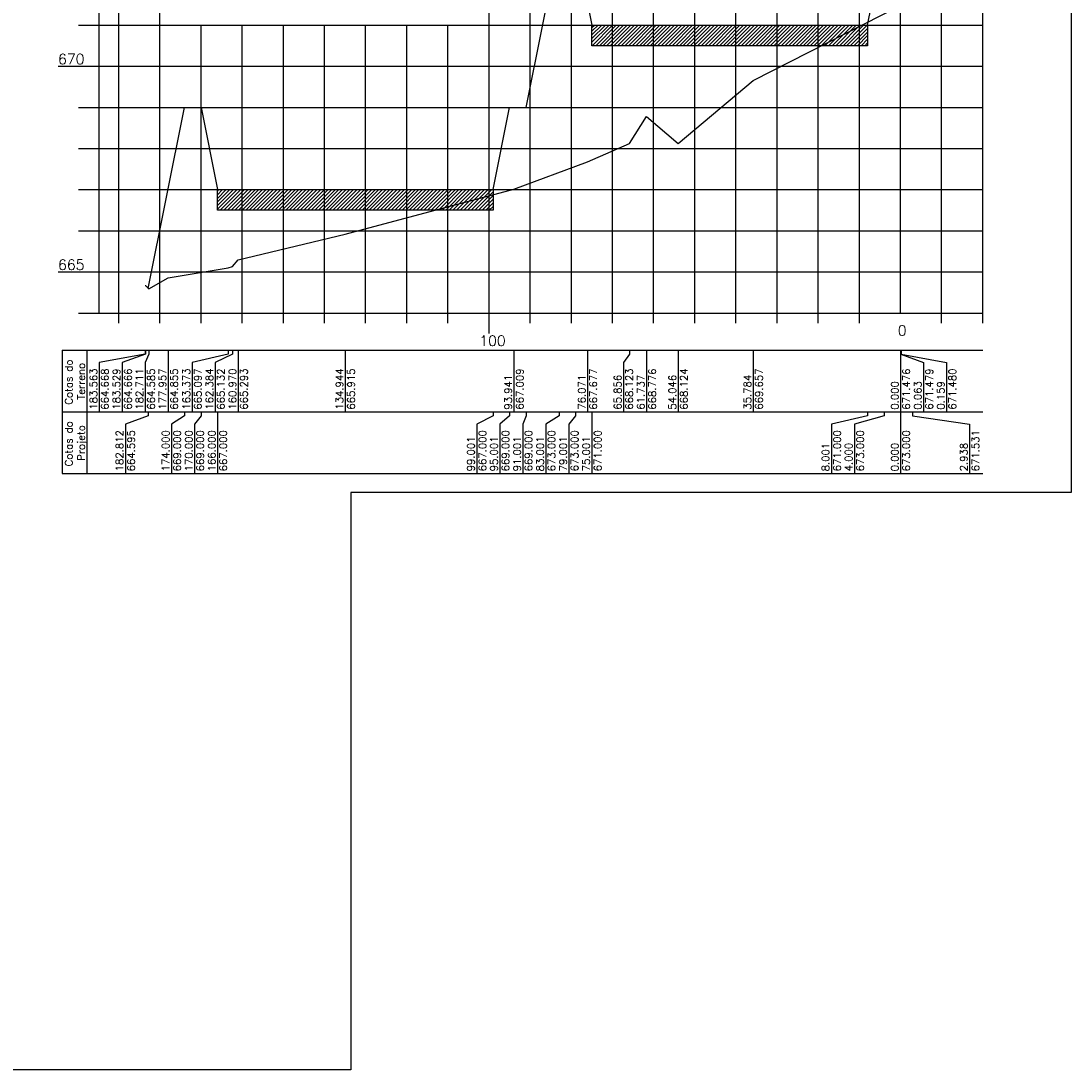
# Model space of a CAD drawing. Header units: inches. Extents: x 670 to 1686, y 41 to 653.
# Tile 8 of 10: x 1430 to 1686, y 41 to 296. Entities that reach past the tile are written whole.
import ezdxf

# ---------------------------------------------------------------- set-up
doc = ezdxf.new("R2010")
doc.units = ezdxf.units.IN
doc.header["$MEASUREMENT"] = 0
doc.linetypes.add('CONTINUO', pattern=[0])
for name, color, linetype in [('PROJETO', 104, 'Continuous'), ('SELO', 11, 'Continuous'), ('TERRENO', 22, 'Continuous'), ('TG', 7, 'CONTINUO'), ('Vp', 2, 'Continuous')]:
    doc.layers.add(name, color=color, linetype=linetype)
doc.styles.add('SIMPLEX', font='simplex', dxfattribs={"height": 0.2})
pattern_1 = [(45, (-2529.6362, 456.224), (-0.44194174, 0.44194174), [])]

msp = doc.modelspace()

# ---------------------------------------------------------------- hatches: boundary and pattern name
at = {"layer": 'SELO'}
h = msp.add_hatch(dxfattribs=at)
h.set_pattern_fill('ANSI31', color=256, scale=5, style=0)
h.set_pattern_definition(pattern_1)
h.paths.add_polyline_path([(1569.26, 295.42), (1636.26, 295.42), (1636.26, 290.42), (1569.26, 290.42)])
h = msp.add_hatch(dxfattribs=at)
h.set_pattern_fill('ANSI31', color=256, scale=5, style=0)
h.set_pattern_definition(pattern_1)
h.paths.add_polyline_path([(1545.26, 255.42), (1545.26, 250.42), (1478.26, 250.42), (1478.26, 255.42)])

# ---------------------------------------------------------------- linework, layer by layer
at = {"layer": 'PROJETO', "flags": 128}
msp.add_lwpolyline([(1461.44, 231.37), (1470.26, 275.42), (1470.26, 275.42), (1474.26, 275.42), (1478.26, 255.42), (1545.26, 255.42), (1549.26, 275.42), (1553.26, 275.42), (1561.26, 315.42), (1565.26, 315.42), (1569.26, 295.42), (1636.26, 295.42), (1640.26, 315.42), (1644.26, 315.42), (1644.26, 315.42), (1644.26, 315.42), (1644.26, 315.42), (1647.19, 300.73)], dxfattribs=at)
at = {"layer": 'SELO'}
for points in [[(1569.26, 295.42), (1636.26, 295.42), (1636.26, 290.42), (1569.26, 290.42)], [(1545.26, 255.42), (1545.26, 250.42), (1478.26, 250.42), (1478.26, 255.42), (1478.26, 255.42), (1478.26, 255.42), (1478.26, 255.42)]]:
    msp.add_lwpolyline(points, close=True, dxfattribs=at)
at = {"layer": 'TERRENO', "flags": 128}
msp.add_lwpolyline([(1460.69, 232.1), (1460.73, 232.08), (1461.54, 231.27), (1466.3, 233.97), (1480.88, 236.39), (1481.87, 236.74), (1483.29, 238.35), (1509.31, 244.57), (1550.31, 255.51), (1568.18, 262.19), (1578.4, 266.65), (1582.52, 273.18), (1590.21, 266.66), (1608.47, 281.99), (1644.26, 300.18)], dxfattribs=at)
at = {"layer": 'TG', "color": 4, "linetype": 'CONTINUO', "flags": 128}
for points in [[(1449.5, 225.42), (1449.5, 315.42)], [(1644.26, 225.42), (1644.26, 315.42)], [(1444.5, 295.42), (1449.5, 295.42)], [(1439.5, 285.42), (1449.5, 285.42)], [(1444.5, 275.42), (1449.5, 275.42)], [(1444.5, 265.42), (1449.5, 265.42)], [(1444.5, 255.42), (1449.5, 255.42)], [(1444.5, 245.42), (1449.5, 245.42)], [(1439.5, 235.42), (1449.5, 235.42)], [(1444.5, 225.42), (1449.5, 225.42)], [(1449.5, 225.42), (1664.26, 225.42)], [(1454.26, 222.92), (1454.26, 225.42)], [(1464.26, 222.92), (1464.26, 225.42)], [(1474.26, 222.92), (1474.26, 225.42)], [(1484.26, 222.92), (1484.26, 225.42)], [(1494.26, 222.92), (1494.26, 225.42)], [(1504.26, 222.92), (1504.26, 225.42)], [(1514.26, 222.92), (1514.26, 225.42)], [(1524.26, 222.92), (1524.26, 225.42)], [(1534.26, 222.92), (1534.26, 225.42)], [(1544.26, 220.42), (1544.26, 225.42)], [(1554.26, 222.92), (1554.26, 225.42)], [(1564.26, 222.92), (1564.26, 225.42)], [(1574.26, 222.92), (1574.26, 225.42)], [(1584.26, 222.92), (1584.26, 225.42)], [(1594.26, 222.92), (1594.26, 225.42)], [(1604.26, 222.92), (1604.26, 225.42)], [(1614.26, 222.92), (1614.26, 225.42)], [(1624.26, 222.92), (1624.26, 225.42)], [(1634.26, 222.92), (1634.26, 225.42)], [(1654.26, 222.92), (1654.26, 225.42)], [(1664.26, 222.92), (1664.26, 225.42)]]:
    msp.add_lwpolyline(points, dxfattribs=at)
at = {"layer": 'TG', "color": 7, "linetype": 'CONTINUO', "flags": 128}
for points in [[(1454.26, 225.42), (1454.26, 315.42)], [(1464.26, 225.42), (1464.26, 315.42)], [(1544.26, 225.42), (1544.26, 315.42)], [(1554.26, 225.42), (1554.26, 315.42)], [(1564.26, 225.42), (1564.26, 315.42)], [(1574.26, 225.42), (1574.26, 315.42)], [(1584.26, 225.42), (1584.26, 315.42)], [(1594.26, 225.42), (1594.26, 315.42)], [(1604.26, 225.42), (1604.26, 315.42)], [(1614.26, 225.42), (1614.26, 315.42)], [(1624.26, 225.42), (1624.26, 315.42)], [(1634.26, 225.42), (1634.26, 315.42)], [(1654.26, 225.42), (1654.26, 315.42)], [(1664.26, 225.42), (1664.26, 315.42)], [(1449.5, 295.42), (1664.26, 295.42)], [(1474.26, 225.42), (1474.26, 295.42)], [(1484.26, 225.42), (1484.26, 295.42)], [(1494.26, 225.42), (1494.26, 295.42)], [(1504.26, 225.42), (1504.26, 295.42)], [(1514.26, 225.42), (1514.26, 295.42)], [(1524.26, 225.42), (1524.26, 295.42)], [(1534.26, 225.42), (1534.26, 295.42)], [(1449.5, 285.42), (1664.26, 285.42)], [(1449.5, 275.42), (1664.26, 275.42)], [(1449.5, 265.42), (1664.26, 265.42)], [(1449.5, 255.42), (1664.26, 255.42)], [(1449.5, 245.42), (1664.26, 245.42)], [(1449.5, 235.42), (1664.26, 235.42)], [(1440.5, 216.42), (1664.26, 216.42)], [(1440.5, 216.42), (1440.5, 201.42)], [(1446.5, 216.42), (1446.5, 201.42)], [(1460.69, 215.42), (1449.5, 213.42)], [(1460.73, 215.42), (1455.1, 213.42)], [(1460.69, 216.42), (1460.69, 215.42)], [(1461.54, 215.42), (1460.7, 213.42)], [(1460.73, 216.42), (1460.73, 215.42)], [(1461.54, 216.42), (1461.54, 215.42)], [(1466.3, 216.42), (1466.3, 201.42)], [(1480.88, 215.42), (1472.09, 213.42)], [(1481.87, 215.42), (1477.69, 213.42)], [(1480.88, 216.42), (1480.88, 215.42)], [(1481.87, 216.42), (1481.87, 215.42)], [(1483.29, 216.42), (1483.29, 201.42)], [(1509.31, 216.42), (1509.31, 201.42)], [(1550.31, 216.42), (1550.31, 201.42)], [(1568.18, 216.42), (1568.18, 201.42)], [(1578.4, 215.42), (1576.92, 213.42)], [(1578.4, 216.42), (1578.4, 215.42)], [(1582.52, 216.42), (1582.52, 201.42)], [(1590.21, 216.42), (1590.21, 201.42)], [(1608.47, 216.42), (1608.47, 201.42)], [(1644.26, 216.42), (1644.26, 201.42)], [(1644.32, 216.42), (1644.32, 215.42)], [(1644.32, 215.42), (1649.86, 213.42)], [(1644.41, 216.42), (1644.41, 215.42)], [(1644.41, 215.42), (1655.46, 213.42)], [(1449.5, 213.42), (1449.5, 201.42)], [(1455.1, 213.42), (1455.1, 201.42)], [(1460.7, 213.42), (1460.7, 201.42)], [(1472.09, 213.42), (1472.09, 201.42)], [(1477.69, 213.42), (1477.69, 201.42)], [(1576.92, 213.42), (1576.92, 201.42)], [(1649.86, 213.42), (1649.86, 201.42)], [(1655.46, 213.42), (1655.46, 201.42)], [(1440.5, 201.42), (1664.26, 201.42)], [(1440.5, 201.42), (1440.5, 186.42)], [(1446.5, 201.42), (1446.5, 186.42)], [(1461.44, 200.42), (1455.86, 198.42)], [(1461.44, 201.42), (1461.44, 200.42)], [(1470.26, 200.42), (1467.06, 198.42)], [(1470.26, 201.42), (1470.26, 200.42)], [(1470.26, 201.42), (1470.26, 200.42)], [(1474.26, 200.42), (1472.66, 198.42)], [(1474.26, 201.42), (1474.26, 200.42)], [(1478.26, 201.42), (1478.26, 186.42)], [(1545.26, 200.42), (1541.26, 198.42)], [(1545.26, 201.42), (1545.26, 200.42)], [(1549.26, 200.42), (1546.86, 198.42)], [(1549.26, 201.42), (1549.26, 200.42)], [(1553.26, 200.42), (1552.46, 198.42)], [(1553.26, 201.42), (1553.26, 200.42)], [(1561.26, 200.42), (1558.06, 198.42)], [(1561.26, 201.42), (1561.26, 200.42)], [(1565.26, 200.42), (1563.66, 198.42)], [(1565.26, 201.42), (1565.26, 200.42)], [(1569.26, 201.42), (1569.26, 186.42)], [(1636.26, 200.42), (1627.46, 198.42)], [(1640.26, 200.42), (1633.06, 198.42)], [(1636.26, 201.42), (1636.26, 200.42)], [(1640.26, 201.42), (1640.26, 200.42)], [(1644.26, 201.42), (1644.26, 186.42)], [(1644.26, 201.42), (1644.26, 200.42)], [(1644.26, 201.42), (1644.26, 200.42)], [(1644.26, 201.42), (1644.26, 200.42)], [(1647.19, 201.42), (1647.19, 200.42)], [(1647.19, 200.42), (1661.06, 198.42)], [(1455.86, 198.42), (1455.86, 186.42)], [(1467.06, 198.42), (1467.06, 186.42)], [(1472.66, 198.42), (1472.66, 186.42)], [(1541.26, 198.42), (1541.26, 186.42)], [(1546.86, 198.42), (1546.86, 186.42)], [(1552.46, 198.42), (1552.46, 186.42)], [(1558.06, 198.42), (1558.06, 186.42)], [(1563.66, 198.42), (1563.66, 186.42)], [(1627.46, 198.42), (1627.46, 186.42)], [(1633.06, 198.42), (1633.06, 186.42)], [(1661.06, 198.42), (1661.06, 186.42)], [(1440.5, 186.42), (1664.26, 186.42)]]:
    msp.add_lwpolyline(points, dxfattribs=at)
at = {"layer": 'Vp'}
msp.add_lwpolyline([(1685.7, 181.77), (1510.7, 181.77), (1510.7, 41.38), (670.11, 41.38), (670.11, 615.38), (1685.7, 615.38)], close=True, dxfattribs=at)

# ---------------------------------------------------------------- texts
at = {"layer": 'TG', "color": 2, "style": 'SIMPLEX'}
for s, p in [('670', (1439.5, 285.92)), ('665', (1439.5, 235.92)), ('0', (1643.59, 219.92)), ('100', (1541.87, 217.42))]:
    msp.add_text(s, height=2.5, dxfattribs=at).set_placement(p)
for s, p in [('Cotas do', (1443, 203.15)), ('Terreno', (1446, 204.34)), ('183.563', (1449, 201.92)), ('664.668', (1451.8, 201.92)), ('183.529', (1454.6, 201.92)), ('664.666', (1457.4, 201.92)), ('182.711', (1460.2, 201.92)), ('664.585', (1463, 201.92)), ('177.957', (1465.8, 201.92)), ('664.855', (1468.6, 201.92)), ('163.373', (1471.59, 201.92)), ('665.097', (1474.39, 201.92)), ('162.384', (1477.19, 201.92)), ('665.132', (1479.99, 201.92)), ('160.970', (1482.79, 201.92)), ('665.293', (1485.59, 201.92)), ('134.944', (1508.81, 201.92)), ('665.915', (1511.61, 201.92)), ('667.009', (1552.61, 201.92)), ('667.677', (1570.48, 201.92)), ('65.856', (1576.42, 201.92)), ('668.123', (1579.22, 201.92)), ('61.737', (1582.02, 201.92)), ('668.776', (1584.82, 201.92)), ('54.046', (1589.71, 201.92)), ('668.124', (1592.51, 201.92)), ('35.784', (1607.97, 201.92)), ('669.657', (1610.77, 201.92)), ('671.476', (1646.56, 201.92)), ('671.479', (1652.16, 201.92)), ('671.480', (1657.76, 201.92)), ('93.941', (1549.81, 201.92)), ('76.071', (1567.68, 201.92)), ('0.000', (1643.76, 201.92)), ('0.063', (1649.36, 201.92)), ('0.159', (1654.96, 201.92)), ('Cotas do', (1443, 188.15)), ('Projeto', (1446, 189.5)), ('182.812', (1455.36, 186.92)), ('664.595', (1458.16, 186.92)), ('174.000', (1466.56, 186.92)), ('669.000', (1469.36, 186.92)), ('170.000', (1472.16, 186.92)), ('669.000', (1474.96, 186.92)), ('166.000', (1477.76, 186.92)), ('667.000', (1480.56, 186.92)), ('99.001', (1540.76, 186.92)), ('667.000', (1543.56, 186.92)), ('95.001', (1546.36, 186.92)), ('669.000', (1549.16, 186.92)), ('91.001', (1551.96, 186.92)), ('669.000', (1554.76, 186.92)), ('83.001', (1557.56, 186.92)), ('673.000', (1560.36, 186.92)), ('79.001', (1563.16, 186.92)), ('673.000', (1565.96, 186.92)), ('75.001', (1568.76, 186.92)), ('671.000', (1571.56, 186.92)), ('671.000', (1629.76, 186.92)), ('673.000', (1635.36, 186.92)), ('673.000', (1646.56, 186.92)), ('671.531', (1663.36, 186.92)), ('8.001', (1626.96, 186.92)), ('4.000', (1632.56, 186.92)), ('0.000', (1643.76, 186.92)), ('2.938', (1660.56, 186.92))]:
    msp.add_text(s, height=1.8, rotation=90, dxfattribs=at).set_placement(p)

doc.saveas('drawing.dxf')
